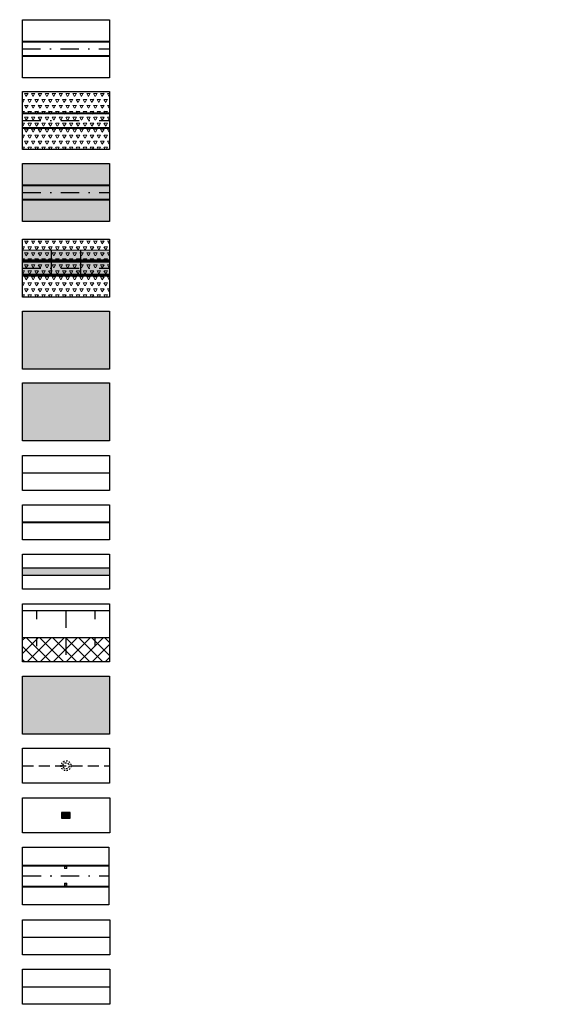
# Model space of a CAD drawing. Header units: metres. Extents: x 6603615 to 6604470, y 5739741 to 5740610.
# Tile 12 of 14: x 6604433 to 6604470, y 5739884 to 5739952. Entities that reach past the tile are written whole.
import ezdxf

# ---------------------------------------------------------------- set-up
doc = ezdxf.new("R2010")
doc.units = ezdxf.units.M
doc.linetypes.add('DASHDOT', pattern=[25.4, 12.7, -6.35, 0, -6.35])
doc.linetypes.add('HIDDEN', pattern=[0.375, 0.25, -0.125])
for name, color, linetype, lineweight in [('_działki', 3, 'Continuous', 40), ('EPT 2_2--830--', 7, 'Continuous', 13), ('EPT 3_2--460--', 7, 'Continuous', 13), ('HECZ_GEOKRATA', 128, 'Continuous', 20), ('HECZ_ZIELEŃ_ZABUDOWA', 73, 'Continuous', 5), ('KRESK_TOR_KLAS_ZABRUK', 31, 'Continuous', 5), ('M_WPUSTY', 190, 'Continuous', 30), ('OBRZEŻE_BET_8X40', 236, 'Continuous', 30), ('ODW_DRENAZ', 5, 'HIDDEN', 30), ('ODW_SKRZYNKI', 5, 'Continuous', 13), ('OPORNIK_BET_15X30cm', 124, 'Continuous', 30), ('OSIE_TORU', 10, 'DASHDOT', 30), ('PROJ. KORYTKO MULDOWE SZER 50 CM', 150, 'Continuous', 30), ('SKARPY', 96, 'Continuous', 30), ('szyny 60R2', 14, 'Continuous', 40), ('T_ODW_LINIOWE', 5, 'Continuous', 30), ('T_OSIE_TORU', 10, 'DASHDOT', 30), ('T_szyny 60R2', 38, 'Continuous', 40), ('Tabelka', 7, 'Continuous', 25)]:
    doc.layers.add(name, color=color, linetype=linetype, lineweight=lineweight)
doc.layers.add('HECZ_PŁYTY_BET_50X50', color=7, linetype='Continuous', lineweight=5, true_color=0xfaf9b8)
doc.layers.add('HECZ_ZIELEN', color=7, linetype='Continuous', lineweight=0, true_color=0xd6ffd6)
doc.layers.add('KRESK_TOR_KLAS_PODKŁAD', color=38, linetype='Continuous', lineweight=15, transparency=0.55)
doc.layers.add('T_KRESK_PŁYTA_EPT', color=86, linetype='Continuous', lineweight=13, transparency=0.55)
doc.linetypes.add('TRACK', pattern='A,3.81,[130,ltypeshp.shx,S=6.35,R=0,X=0,Y=0],3.81', length=7.62)

# ---------------------------------------------------------------- blocks, each defined once
blk = doc.blocks.new('WPUST')
at = {"layer": 'M_WPUSTY'}
h = blk.add_hatch(color=256, dxfattribs=at)
h.dxf.hatch_style = 1
h.paths.add_polyline_path([(0.538, 0.48), (-0.056, 0.396), (0, 0), (0.594, 0.084)])
blk.add_lwpolyline([(0.538, 0.48), (-0.056, 0.396), (0, 0), (0.594, 0.084), (0.538, 0.48)], close=True, dxfattribs=at)
blk = doc.blocks.new('skrzynka-odw-szyny')
blk.add_lwpolyline([(0.075, 0.21), (0.075, 0), (-0.075, 0), (-0.075, 0.21)], close=True)
at = {"linetype": 'HIDDEN', "ltscale": 0.2}
blk.add_circle((0, 0.065), 0.054, dxfattribs=at)
blk = doc.blocks.new('EPT 3_2')
at = {"layer": 'T_KRESK_PŁYTA_EPT'}
h = blk.add_hatch(color=43, dxfattribs=at)
h.dxf.hatch_style = 1
h.paths.add_polyline_path([(-0.562, -1.909), (0, 0), (0.643, -0.189), (0.081, -2.098)])
at = {"layer": 'EPT 3_2--460--', "color": 0}
blk.add_lwpolyline([(-0.562, -1.909), (0, 0), (0.643, -0.189), (0.081, -2.098)], close=True, dxfattribs=at)
blk = doc.blocks.new('EPT_2_2')
at = {"layer": 'T_KRESK_PŁYTA_EPT'}
h = blk.add_hatch(color=53, dxfattribs=at)
h.dxf.hatch_style = 1
h.paths.add_polyline_path([(0.099, -2.03), (-0.721, -1.901), (-0.41, 0.065), (0.41, -0.065)])
at = {"layer": 'EPT 2_2--830--', "color": 0}
blk.add_lwpolyline([(0.099, -2.03), (-0.721, -1.901), (-0.41, 0.065), (0.41, -0.065)], close=True, dxfattribs=at)

msp = doc.modelspace()

# ---------------------------------------------------------------- hatches: boundary and pattern name
at = {"layer": 'HECZ_GEOKRATA', "linetype": 'ByBlock'}
h = msp.add_hatch(dxfattribs=at)
h.set_pattern_fill('ANSI37', color=256, scale=0.2)
h.set_pattern_definition([(45, (-1e-08, -10.0423), (-0.449012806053, 0.449012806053), []), (135, (-1e-08, -10.0423), (-0.449012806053, -0.449012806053), [])])
h.paths.add_polyline_path([(6604433.043, 5739909.21), (6604439.043, 5739909.21), (6604439.043, 5739907.527), (6604433.04, 5739907.527)])
at = {"layer": 'HECZ_PŁYTY_BET_50X50'}
h = msp.add_hatch(color=256, dxfattribs=at)
h.dxf.hatch_style = 1
h.paths.add_polyline_path([(6604433.04, 5739931.714), (6604433.04, 5739927.714), (6604439.043, 5739927.714), (6604439.043, 5739931.714)])
at = {"layer": 'HECZ_ZIELEN'}
h = msp.add_hatch(color=256, dxfattribs=at)
h.dxf.hatch_style = 1
h.paths.add_polyline_path([(6604433.042, 5739906.531), (6604439.042, 5739906.536), (6604439.046, 5739902.536), (6604433.046, 5739902.531)])
at = {"layer": 'HECZ_ZIELEŃ_ZABUDOWA'}
h = msp.add_hatch(color=256, dxfattribs=at)
h.dxf.hatch_style = 1
h.paths.add_polyline_path([(6604433.04, 5739926.759), (6604433.04, 5739922.759), (6604439.043, 5739922.759), (6604439.043, 5739926.759)])
at = {"layer": 'KRESK_TOR_KLAS_PODKŁAD'}
h = msp.add_hatch(dxfattribs=at)
h.set_pattern_fill('TRIANG', color=256, scale=0.05)
h.set_pattern_definition([(60, (0, 0), (-0.238124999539, 0.412444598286), [0.238125, -0.238125]), (120, (0, 0), (-0.476249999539, 2.66e-10), [0.238125, -0.238125]), (0, (-0.11906, 0.20622), (0.238125, 0.41244459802), [0.238125, -0.238125])])
h.paths.add_polyline_path([(6604439.043, 5739942.848), (6604439.043, 5739946.848), (6604433.04, 5739946.848), (6604433.04, 5739942.848)])
h = msp.add_hatch(dxfattribs=at)
h.set_pattern_fill('TRIANG', color=256, scale=0.05)
h.set_pattern_definition([(60, (0, -10.17898), (-0.238124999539, 0.412444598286), [0.238125, -0.238125]), (120, (0, -10.17898), (-0.476249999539, 2.66e-10), [0.238125, -0.238125]), (0, (-0.11906, -9.97276), (0.238125, 0.41244459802), [0.238125, -0.238125])])
h.paths.add_polyline_path([(6604439.043, 5739932.669), (6604439.043, 5739936.669), (6604433.04, 5739936.669), (6604433.04, 5739932.669)])
at = {"layer": 'KRESK_TOR_KLAS_ZABRUK'}
h = msp.add_hatch(color=256, dxfattribs=at)
h.dxf.hatch_style = 1
h.paths.add_polyline_path([(6604433.04, 5739941.893), (6604433.04, 5739937.893), (6604439.043, 5739937.893), (6604439.043, 5739941.893)])
at = {"layer": 'PROJ. KORYTKO MULDOWE SZER 50 CM'}
h = msp.add_hatch(color=256, dxfattribs=at)
h.dxf.hatch_style = 1
h.paths.add_polyline_path([(6604439.043, 5739913.983), (6604433.04, 5739913.983), (6604433.04, 5739913.483), (6604439.043, 5739913.483)])

# ---------------------------------------------------------------- linework, layer by layer
at = {"layer": '_działki', "ltscale": 0.1}
msp.add_line((6604433.043, 5739917.144), (6604439.043, 5739917.144), dxfattribs=at)
at = {"layer": 'OBRZEŻE_BET_8X40'}
msp.add_line((6604433.04, 5739920.553), (6604439.04, 5739920.558), dxfattribs=at)
at = {"layer": 'ODW_DRENAZ', "ltscale": 3}
msp.add_line((6604433.046, 5739900.354, 0), (6604439.046, 5739900.354, 0), dxfattribs=at)
at = {"layer": 'ODW_DRENAZ', "ltscale": 0.1}
msp.add_circle((6604436.046, 5739900.354, 0), 0.34, dxfattribs=at)
at = {"layer": 'ODW_DRENAZ', "ltscale": 0.5}
msp.add_circle((6604436.043, 5739900.354, 0), 0.212, dxfattribs=at)
at = {"layer": 'OPORNIK_BET_15X30cm'}
msp.add_line((6604433.05, 5739888.525, 0), (6604439.05, 5739888.53, 0), dxfattribs=at)
at = {"layer": 'OSIE_TORU', "ltscale": 0.1}
for p, q in [((6604433.019, 5739949.801), (6604439.019, 5739949.801)), ((6604433.041, 5739944.846), (6604439.041, 5739944.851)), ((6604433.04, 5739939.893), (6604439.04, 5739939.898)), ((6604433.05, 5739892.757, 0), (6604438.99, 5739892.757, 0))]:
    msp.add_line(p, q, dxfattribs=at)
at = {"layer": 'PROJ. KORYTKO MULDOWE SZER 50 CM'}
for points in [[(6604439.043, 5739913.983), (6604433.04, 5739913.983)], [(6604439.043, 5739913.483), (6604433.04, 5739913.483)]]:
    msp.add_lwpolyline(points, dxfattribs=at)
at = {"layer": 'SKARPY'}
for p, q in [((6604433.043, 5739911.064), (6604439.043, 5739911.064)), ((6604433.043, 5739909.21), (6604439.043, 5739909.21))]:
    msp.add_line(p, q, dxfattribs=at)
for points in [[(6604434.043, 5739910.464), (6604434.043, 5739911.064)], [(6604436.043, 5739909.864), (6604436.043, 5739911.064)], [(6604438.043, 5739910.464), (6604438.043, 5739911.064)], [(6604434.043, 5739908.61), (6604434.043, 5739909.21)], [(6604436.043, 5739908.01), (6604436.043, 5739909.21)], [(6604438.043, 5739908.61), (6604438.043, 5739909.21)]]:
    msp.add_lwpolyline(points, dxfattribs=at)
at = {"layer": 'szyny 60R2', "ltscale": 3}
for p, q in [((6604433.019, 5739950.301), (6604439.019, 5739950.301)), ((6604433.019, 5739949.301), (6604439.019, 5739949.301)), ((6604433.041, 5739945.346), (6604439.041, 5739945.346)), ((6604433.041, 5739944.346), (6604439.041, 5739944.346)), ((6604433.04, 5739940.393), (6604439.04, 5739940.393)), ((6604433.04, 5739939.393), (6604439.04, 5739939.393)), ((6604433.05, 5739893.474, 0), (6604438.99, 5739893.474, 0)), ((6604433.05, 5739892.039, 0), (6604438.99, 5739892.039, 0))]:
    msp.add_line(p, q, dxfattribs=at)
at = {"layer": 'T_ODW_LINIOWE', "linetype": 'TRACK', "lineweight": 30, "ltscale": 0.05}
msp.add_line((6604433.05, 5739885.112, 0), (6604439.05, 5739885.117, 0), dxfattribs=at)
at = {"layer": 'T_OSIE_TORU', "ltscale": 0.1}
msp.add_line((6604433.04, 5739934.669), (6604439.043, 5739934.669), dxfattribs=at)
at = {"layer": 'T_szyny 60R2', "ltscale": 3}
for p, q in [((6604433.039, 5739935.169), (6604439.043, 5739935.169)), ((6604433.04, 5739934.169), (6604439.043, 5739934.169))]:
    msp.add_line(p, q, dxfattribs=at)
at = {"layer": 'Tabelka'}
for points in [[(6604433.04, 5739951.803), (6604439.043, 5739951.803), (6604439.043, 5739947.803), (6604433.04, 5739947.803)], [(6604433.04, 5739946.848), (6604439.043, 5739946.848), (6604439.043, 5739942.848), (6604433.04, 5739942.848)], [(6604433.04, 5739941.893), (6604439.043, 5739941.893), (6604439.043, 5739937.893), (6604433.04, 5739937.893)], [(6604433.04, 5739936.669), (6604439.043, 5739936.669), (6604439.043, 5739932.669), (6604433.04, 5739932.669)], [(6604433.04, 5739936.669), (6604439.043, 5739936.669), (6604439.043, 5739932.669), (6604433.04, 5739932.669)], [(6604433.04, 5739931.714), (6604439.043, 5739931.714), (6604439.043, 5739927.714), (6604433.04, 5739927.714)], [(6604433.04, 5739926.759), (6604439.043, 5739926.759), (6604439.043, 5739922.759), (6604433.04, 5739922.759)], [(6604433.04, 5739921.761), (6604439.043, 5739921.761), (6604439.043, 5739919.348), (6604433.04, 5739919.348)], [(6604433.04, 5739918.35), (6604439.043, 5739918.35), (6604439.043, 5739915.937), (6604433.04, 5739915.937)], [(6604433.04, 5739914.94), (6604439.043, 5739914.94), (6604439.043, 5739912.527), (6604433.04, 5739912.527)], [(6604433.04, 5739911.527), (6604439.043, 5739911.527), (6604439.043, 5739907.527), (6604433.04, 5739907.527)]]:
    msp.add_lwpolyline(points, close=True, dxfattribs=at)
at = {"layer": 'Tabelka', "ltscale": 5, "extrusion": (-1.36526e-07, 7.79883e-06, 1), "elevation": 43.863, "flags": 128}
msp.add_lwpolyline([(6604433.042, 5739906.526), (6604439.042, 5739906.531), (6604439.046, 5739902.531), (6604433.046, 5739902.526)], close=True, dxfattribs=at)
at = {"layer": 'Tabelka', "elevation": 0}
for points in [[(6604433.046, 5739901.561), (6604439.049, 5739901.561), (6604439.049, 5739899.148), (6604433.046, 5739899.148)], [(6604433.048, 5739898.15), (6604439.051, 5739898.15), (6604439.051, 5739895.737), (6604433.048, 5739895.737)], [(6604433.05, 5739889.732), (6604439.054, 5739889.732), (6604439.054, 5739887.319), (6604433.05, 5739887.319)], [(6604433.05, 5739886.319), (6604439.054, 5739886.319), (6604439.054, 5739883.906), (6604433.05, 5739883.906)]]:
    msp.add_lwpolyline(points, close=True, dxfattribs=at)
at = {"layer": 'Tabelka', "ltscale": 5, "elevation": 0, "flags": 128}
msp.add_lwpolyline([(6604433.05, 5739894.737), (6604438.99, 5739894.737), (6604438.99, 5739890.777), (6604433.05, 5739890.777)], close=True, dxfattribs=at)

# ---------------------------------------------------------------- block references
at = {"layer": 'EPT 2_2--830--', "lineweight": 50, "rotation": 278.9914544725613}
for p in [(6604435.023, 5739934.669), (6604437.033, 5739934.669), (6604439.043, 5739934.669)]:
    msp.add_blockref('EPT_2_2', p, dxfattribs=at)
at = {"layer": 'EPT 3_2--460--', "rotation": 106.4118836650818}
for p in [(6604433.033, 5739935.238), (6604435.043, 5739935.238), (6604437.053, 5739935.238)]:
    msp.add_blockref('EPT 3_2', p, dxfattribs=at)
at = {"layer": 'M_WPUSTY', "rotation": 351.911965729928}
msp.add_blockref('WPUST', (6604435.732, 5739896.742, 0), dxfattribs=at)
at = {"layer": 'ODW_SKRZYNKI', "xscale": -1, "rotation": 359.9999999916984}
msp.add_blockref('skrzynka-odw-szyny', (6604436.02, 5739893.264, 0), dxfattribs=at)
at = {"layer": 'ODW_SKRZYNKI', "rotation": 179.9999999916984}
msp.add_blockref('skrzynka-odw-szyny', (6604436.02, 5739892.249, 0), dxfattribs=at)

doc.saveas('drawing.dxf')
